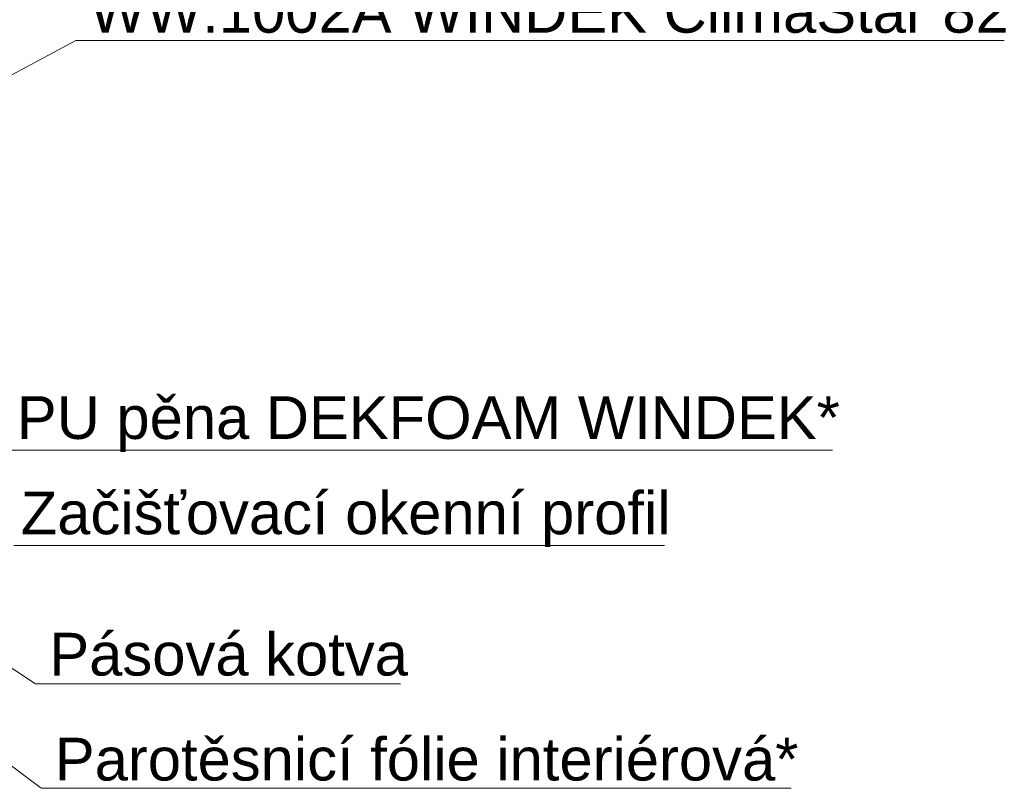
# Model space of a CAD drawing. Header units: millimetres. Extents: x -172116 to -156978, y -29806 to 62594.
# Tile 9 of 23: x -163657 to -163369, y 34388 to 34613. Entities that reach past the tile are written whole.
import ezdxf
from ezdxf.xclip import XClip

# ---------------------------------------------------------------- set-up
doc = ezdxf.new("R2010")
doc.units = ezdxf.units.MM
doc.header["$MEASUREMENT"] = 0
doc.header["$XCLIPFRAME"] = 0
doc.layers.add('POHLED ZÁPADNÍ_1_DEK_KÓTY', color=7, linetype='Continuous')
doc.styles.add('GENEROVANÝ_STYL_1', font='txt')

# ---------------------------------------------------------------- blocks, each defined once
blk = doc.blocks.new('Kresba_1_1', base_point=(-167575.44, 33537.03))
at = {"layer": 'POHLED ZÁPADNÍ_1_DEK_KÓTY', "color": 6, "linetype": 'Continuous', "lineweight": 18}
for p, q in [((-163670.99, 34590.39), (-163640.31, 34606.75)), ((-163640.31, 34606.75), (-163638.31, 34606.75)), ((-163638.31, 34606.75), (-163368.87, 34606.75)), ((-163805.62, 34519.69), (-163652.06, 34418.57)), ((-163804.47, 34504.49), (-163650.45, 34388.03)), ((-163659.56, 34486.97), (-163419.06, 34486.97)), ((-163658.42, 34459.09), (-163468.17, 34459.09)), ((-163652.06, 34418.57), (-163650.06, 34418.57)), ((-163650.06, 34418.57), (-163545.41, 34418.57)), ((-163650.45, 34388.03), (-163648.45, 34388.03)), ((-163648.45, 34388.03), (-163431.2, 34388.03))]:
    blk.add_line(p, q, dxfattribs=at)
at = {"layer": 'POHLED ZÁPADNÍ_1_DEK_KÓTY', "color": 180, "linetype": 'Continuous', "lineweight": 18, "insert": (-163636.31, 34621.54), "char_height": 12.5, "attachment_point": 1, "style": 'GENEROVANÝ_STYL_1'}
blk.add_mtext('\\A1;{\\pql;\\fArial|b0|i0|c238|p38;WW.1002A WINDEK ClimaStar 82}', dxfattribs=at)
at = {"layer": 'POHLED ZÁPADNÍ_1_DEK_KÓTY', "color": 6, "linetype": 'Continuous', "lineweight": 18, "char_height": 12.5, "attachment_point": 1, "style": 'GENEROVANÝ_STYL_1'}
for s, insert in [('\\A1;{\\pql;\\fArial|b0|i0|c238|p38;PU pěna DEKFOAM WINDEK*}', (-163657.56, 34502.72)), ('\\A1;{\\pql;\\fArial|b0|i0|c238|p38;Začišťovací okenní profil}', (-163656.42, 34474.84)), ('\\A1;{\\pql;\\fArial|b0|i0|c238|p38;Pásová kotva}', (-163648.06, 34433.51)), ('\\A1;{\\pql;\\fArial|b0|i0|c238|p38;Parotěsnicí fólie interiérová*}', (-163646.45, 34402.82))]:
    blk.add_mtext(s, dxfattribs=dict(at, insert=insert))

msp = doc.modelspace()

# ---------------------------------------------------------------- block references
at = {"color": 9, "linetype": 'Continuous', "lineweight": 13}
ref = msp.add_blockref('Kresba_1_1', (-167575.44, 33537.03), dxfattribs=at)
XClip(ref).set_block_clipping_path([(-172115.8690497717, -29805.97275295), (-163324.170853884, 91037.5901063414)])

doc.saveas('drawing.dxf')
